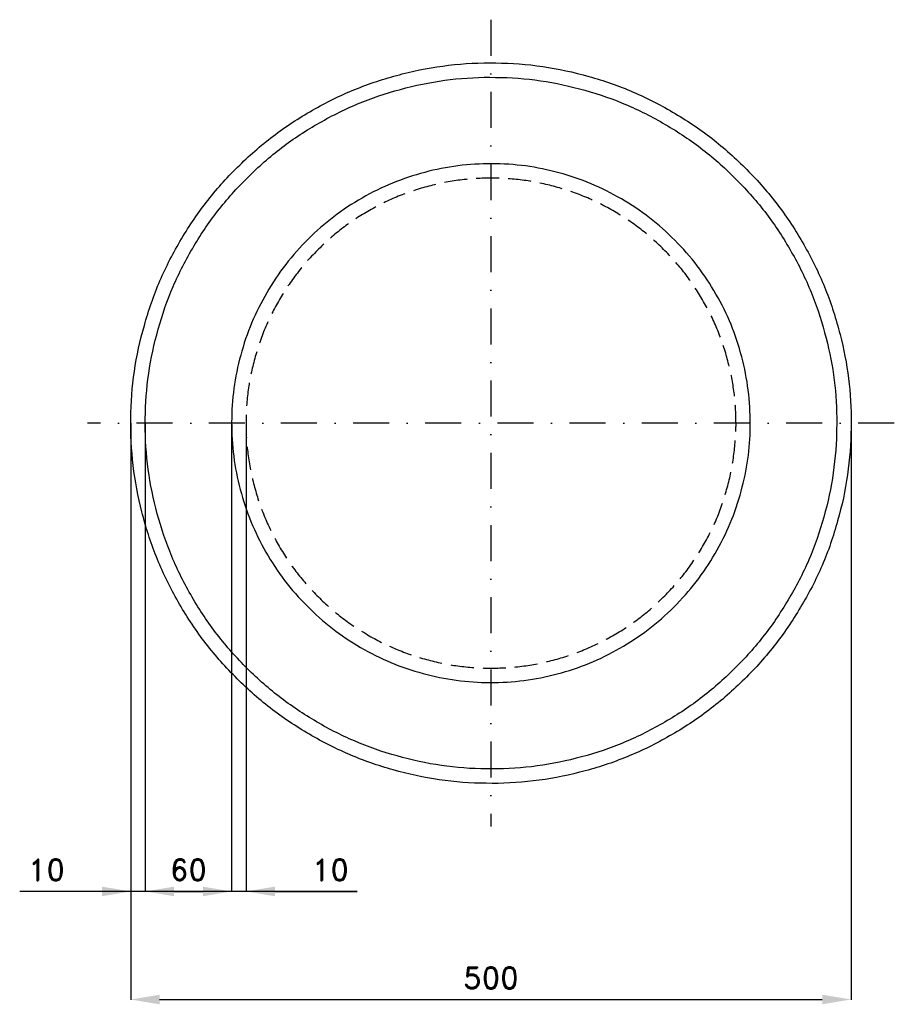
# Model space of a CAD drawing. Header units: millimetres. Extents: x -77 to 530, y -153 to 530.
import ezdxf

# ---------------------------------------------------------------- set-up
doc = ezdxf.new("R2010")
doc.units = ezdxf.units.MM
doc.header["$LTSCALE"] = 5
doc.linetypes.add('ČERCHOVANÁX2', pattern=[2, 1, -0.5, 0, -0.5])
doc.linetypes.add('ČÁRKOVANÁX2', pattern=[1.5, 1, -0.5])
doc.layers.add('Kóty', color=2, linetype='Continuous')
doc.layers.add('Značka', color=7, linetype='Continuous')
doc.styles.get("Standard").update_dxf_attribs({"font": 'romand.shx', "height": 15})
doc.dimstyles.get("Standard").update_dxf_attribs({"dimtxt": 15, "dimasz": 20, "dimexe": 0.18, "dimexo": 0.0625, "dimgap": 7.5, "dimtad": 1, "dimdec": 0, "dimzin": 0, "dimdsep": 46, "dimtxsty": 'Standard', "dimcen": 0.09, "dimadec": 0, "dimazin": 0, "dimtfac": 1, "dimtdec": 0, "dimtofl": 0, "dimtmove": 0, "dimatfit": 3, "dimfxl": 1, "dimtolj": 1, "dimtzin": 0, "dimarcsym": 0})

# ---------------------------------------------------------------- blocks, each defined once
blk = doc.blocks.new('*D0')
at = {"layer": 'Defpoints', "color": 0, "transparency": 16777216}
for p in [(9.98, 250), (69.98, 250), (69.98, -75.02)]:
    blk.add_point(p, dxfattribs=at)
at = {"layer": 'Kóty', "color": 0, "lineweight": -2, "transparency": 16777216}
for p, q in [((9.98, 249.94), (9.98, -75.2)), ((69.98, 249.94), (69.98, -75.2)), ((29.98, -75.02), (49.98, -75.02))]:
    blk.add_line(p, q, dxfattribs=at)
at = {"layer": 'Kóty', "color": 0, "transparency": 16777216}
for points in [[(29.98, -71.69), (29.98, -78.35), (9.98, -75.02)], [(49.98, -71.69), (49.98, -78.35), (69.98, -75.02)]]:
    blk.add_solid(points, dxfattribs=at)
at = {"layer": 'Kóty', "color": 0, "transparency": 16777216, "insert": (39.98, -60.02), "char_height": 15, "attachment_point": 5}
blk.add_mtext('\\A1;60', dxfattribs=at)
blk = doc.blocks.new('*D1')
at = {"layer": 'Defpoints', "color": 0, "transparency": 16777216}
for p in [(69.98, 250), (79.99, 250), (79.99, -75.02)]:
    blk.add_point(p, dxfattribs=at)
at = {"layer": 'Kóty', "color": 0, "lineweight": -2, "transparency": 16777216}
for p, q in [((69.98, 249.94), (69.98, -75.2)), ((79.99, 249.94), (79.99, -75.2)), ((49.98, -75.02), (29.98, -75.02)), ((99.99, -75.02), (157.13, -75.02))]:
    blk.add_line(p, q, dxfattribs=at)
at = {"layer": 'Kóty', "color": 0, "transparency": 16777216}
for points in [[(49.98, -71.69), (49.98, -78.35), (69.98, -75.02)], [(99.99, -71.69), (99.99, -78.35), (79.99, -75.02)]]:
    blk.add_solid(points, dxfattribs=at)
at = {"layer": 'Kóty', "color": 0, "transparency": 16777216, "insert": (138.56, -60.02), "char_height": 15, "attachment_point": 5}
blk.add_mtext('\\A1;10', dxfattribs=at)
blk = doc.blocks.new('*D2')
at = {"layer": 'Defpoints', "color": 0, "transparency": 16777216}
for p in [(-0.02, 249.94), (499.99, 248.36), (499.99, -150.02)]:
    blk.add_point(p, dxfattribs=at)
at = {"layer": 'Kóty', "color": 0, "lineweight": -2, "transparency": 16777216}
for p, q in [((-0.02, 249.88), (-0.02, -150.2)), ((499.99, 248.3), (499.99, -150.2)), ((19.98, -150.02), (479.99, -150.02))]:
    blk.add_line(p, q, dxfattribs=at)
at = {"layer": 'Kóty', "color": 0, "transparency": 16777216}
for points in [[(19.98, -146.69), (19.98, -153.35), (-0.02, -150.02)], [(479.99, -146.69), (479.99, -153.35), (499.99, -150.02)]]:
    blk.add_solid(points, dxfattribs=at)
at = {"layer": 'Kóty', "color": 0, "transparency": 16777216, "insert": (249.99, -135.02), "char_height": 15, "attachment_point": 5}
blk.add_mtext('\\A1;500', dxfattribs=at)

msp = doc.modelspace()

# ---------------------------------------------------------------- linework, layer by layer
at = {"layer": 'Kóty'}
for p, q in [((-0.02, 249.94), (-0.02, -75.2)), ((9.98, 249.88), (9.98, -75.2)), ((157.13, -75.02), (-77.16, -75.02)), ((29.98, -75.02), (49.98, -75.02))]:
    msp.add_line(p, q, dxfattribs=at)
for points in [[(-20.02, -71.69), (-20.02, -78.35), (-0.02, -75.02)], [(29.98, -71.69), (29.98, -78.35), (9.98, -75.02)]]:
    msp.add_solid(points, dxfattribs=at)
at = {"layer": 'Značka', "color": 6, "linetype": 'ČERCHOVANÁX2', "lineweight": 25, "ltscale": 5}
for p, q in [((250, 530), (250, -30)), ((530, 250), (-30, 250))]:
    msp.add_line(p, q, dxfattribs=at)
at = {"layer": 'Značka', "color": 5}
msp.add_lwpolyline([(500, 250), (499.99, 248.36), (499.98, 246.73, -0.032167), (497.49, 214.14, -0.035723), (490.61, 182.14, -0.036666), (479.88, 151.24, -0.034755), (464.85, 122.18, -0.034039), (446.4, 95.16, -0.034453), (424.45, 70.92, -0.034561), (399.65, 49.6, -0.034427), (372.15, 31.88, -0.034389), (342.68, 17.7, -0.034418), (311.54, 7.69, -0.034423), (279.4, 1.63, -0.034417), (246.73, 0.02, -0.034416), (214.11, 2.48, -0.034417), (182.14, 9.39, -0.034417), (151.27, 20.2, -0.034417), (122.18, 35.15, -0.034417), (95.16, 53.59, -0.034417), (70.92, 75.55, -0.034416), (49.6, 100.35, -0.034417), (31.88, 127.84, -0.034417), (17.7, 157.32, -0.034417), (7.69, 188.46, -0.034417), (1.63, 220.6, -0.034417), (0.02, 253.27, -0.034417), (2.48, 285.89, -0.034417), (9.39, 317.86, -0.034417), (20.2, 348.73, -0.034417), (35.15, 377.82, -0.034416), (53.59, 404.84, -0.034417), (75.55, 429.08, -0.034416), (100.35, 450.4, -0.034417), (127.84, 468.12, -0.034417), (157.32, 482.3, -0.034418), (188.46, 492.31, -0.034415), (220.6, 498.37, -0.034416), (253.27, 499.98, -0.034417), (285.89, 497.52, -0.034418), (317.86, 490.61, -0.034417), (348.73, 479.8, -0.034416), (377.82, 464.85, -0.034418), (404.84, 446.41, -0.034407), (429.08, 424.45, -0.034414), (450.4, 399.64, -0.034487), (468.12, 372.15, -0.034419), (482.29, 342.69, -0.034075), (492.31, 311.54, -0.032791), (498.22, 280.99, -0.034265), (500, 250)], format="xyb", dxfattribs=at)
at = {"layer": 'Značka', "color": 1}
for points in [[(490, 250), (489.99, 248.43), (489.98, 246.86, -0.032167), (487.59, 215.57, -0.035722), (480.99, 184.85, -0.036665), (470.68, 155.19, -0.034753), (456.26, 127.29, -0.03404), (438.54, 101.35, -0.034453), (417.47, 78.09, -0.034561), (393.66, 57.61, -0.034427), (367.27, 40.6, -0.034389), (338.97, 26.99, -0.034419), (309.08, 17.38, -0.034423), (278.22, 11.56, -0.034417), (246.86, 10.02, -0.034416), (215.55, 12.38, -0.034417), (184.85, 19.01, -0.034417), (155.22, 29.39, -0.034417), (127.29, 43.74, -0.034417), (101.35, 61.44, -0.034417), (78.09, 82.53, -0.034417), (57.62, 106.34, -0.034417), (40.6, 132.73, -0.034417), (26.99, 161.03, -0.034417), (17.38, 190.92, -0.034417), (11.56, 221.78, -0.034417), (10.02, 253.14, -0.034417), (12.38, 284.45, -0.034417), (19.01, 315.15, -0.034416), (29.39, 344.78, -0.034417), (43.74, 372.71, -0.034416), (61.44, 398.65, -0.034417), (82.53, 421.91, -0.034416), (106.34, 442.38, -0.034416), (132.73, 459.4, -0.034416), (161.03, 473.01, -0.034416), (190.92, 482.61, -0.034417), (221.78, 488.44, -0.034416), (253.14, 489.98, -0.034417), (284.45, 487.62, -0.034417), (315.15, 480.99, -0.034415), (344.78, 470.6, -0.034416), (372.71, 456.26, -0.034419), (398.64, 438.56, -0.034407), (421.91, 417.47, -0.034414), (442.39, 393.66, -0.034486), (459.4, 367.27, -0.034419), (473, 338.98, -0.034076), (482.61, 309.08, -0.032792), (488.29, 279.75, -0.034266), (490, 250)], [(430, 250), (430, 251.18), (429.98, 252.36, 0.032166), (428.19, 275.82, 0.035724), (423.24, 298.86, 0.036665), (415.51, 321.11, 0.034753), (404.69, 342.03, 0.03404), (391.41, 361.48, 0.034453), (375.6, 378.93, 0.034559), (357.75, 394.29, 0.034427), (337.95, 407.05, 0.034391), (316.73, 417.26, 0.034418), (294.31, 424.46, 0.034422), (271.17, 428.83, 0.034416), (247.64, 429.98, 0.034415), (224.16, 428.21, 0.034417), (201.14, 423.24, 0.034417), (178.91, 415.45, 0.034415), (157.97, 404.69, 0.034418), (138.51, 391.42, 0.034417), (121.07, 375.6, 0.034416), (105.71, 357.74, 0.034417), (92.95, 337.95, 0.034417), (82.74, 316.73, 0.034417), (75.54, 294.31, 0.034417), (71.17, 271.17, 0.034416), (70.01, 247.64, 0.034417), (71.79, 224.16, 0.034416), (76.76, 201.14, 0.034417), (84.55, 178.91, 0.034417), (95.31, 157.97, 0.034416), (108.58, 138.51, 0.034417), (124.4, 121.07, 0.034416), (142.25, 105.71, 0.034417), (162.05, 92.95, 0.034417), (183.27, 82.74, 0.034417), (205.69, 75.54, 0.034417), (228.83, 71.17, 0.034416), (252.36, 70.01, 0.034417), (275.84, 71.79, 0.034418), (298.86, 76.76, 0.034415), (321.08, 84.55, 0.034416), (342.03, 95.31, 0.034419), (361.48, 108.58, 0.034406), (378.93, 124.4, 0.034415), (394.29, 142.26, 0.034487), (407.05, 162.05, 0.034419), (417.25, 183.26, 0.034074), (424.46, 205.69, 0.03279), (428.72, 227.69, 0.034264), (430, 250)]]:
    msp.add_lwpolyline(points, format="xyb", dxfattribs=at)
at = {"layer": 'Značka', "color": 6, "linetype": 'ČÁRKOVANÁX2', "ltscale": 2.5}
msp.add_lwpolyline([(420, 250), (420, 248.89), (419.98, 247.77, -0.032167), (418.29, 225.61, -0.035723), (413.62, 203.85, -0.036665), (406.32, 182.84, -0.034753), (396.1, 163.08, -0.034039), (383.55, 144.71, -0.034453), (368.62, 128.23, -0.034561), (351.76, 113.73, -0.034428), (333.07, 101.68, -0.03439), (313.02, 92.03, -0.034418), (291.85, 85.23, -0.034423), (269.99, 81.1, -0.034416), (247.77, 80.01, -0.034416), (225.6, 81.69, -0.034416), (203.85, 86.38, -0.034416), (182.86, 93.74, -0.034417), (163.08, 103.9, -0.034416), (144.71, 116.44, -0.034416), (128.23, 131.38, -0.034417), (113.73, 148.24, -0.034417), (101.68, 166.93, -0.034417), (92.03, 186.98, -0.034417), (85.23, 208.15, -0.034416), (81.1, 230.01, -0.034417), (80.01, 252.22, -0.034417), (81.69, 274.4, -0.034417), (86.38, 296.14, -0.034416), (93.74, 317.13, -0.034416), (103.9, 336.92, -0.034417), (116.44, 355.29, -0.034418), (131.38, 371.77, -0.034417), (148.24, 386.27, -0.034418), (166.93, 398.32, -0.034417), (186.98, 407.97, -0.034416), (208.15, 414.77, -0.034416), (230.01, 418.89, -0.034417), (252.22, 419.98, -0.034418), (274.4, 418.31, -0.034418), (296.14, 413.62, -0.034415), (317.14, 406.26, -0.034418), (336.92, 396.1, -0.034419), (355.29, 383.56, -0.034406), (371.77, 368.62, -0.034414), (386.27, 351.76, -0.034488), (398.32, 333.07, -0.034419), (407.96, 313.03, -0.034077), (414.77, 291.85, -0.032791), (418.79, 271.07, -0.034266), (420, 250)], format="xyb", dxfattribs=at)

# ---------------------------------------------------------------- texts
at = {"layer": 'Kóty', "insert": (-58.59, -60.02), "char_height": 15, "attachment_point": 5}
msp.add_mtext('\\A1;10', dxfattribs=at)

# ---------------------------------------------------------------- dimensions: what is measured, and where the dimension line sits
at = {"layer": 'Kóty'}
for base, p1, p2, picture, middle in [((499.99, -150.02), (-0.02, 249.94), (499.99, 248.36), '*D2', (249.99, -135.02)), ((69.98, -75.02), (9.98, 250), (69.98, 250), '*D0', (39.98, -60.02)), ((79.99, -75.02), (69.98, 250), (79.99, 250), '*D1', (138.56, -60.02))]:
    dim = msp.add_linear_dim(base=base, p1=p1, p2=p2, dimstyle='Standard', dxfattribs=at)
    dim.commit()
    dim.dimension.update_dxf_attribs({"geometry": picture, "text_midpoint": middle})

doc.saveas('drawing.dxf')
